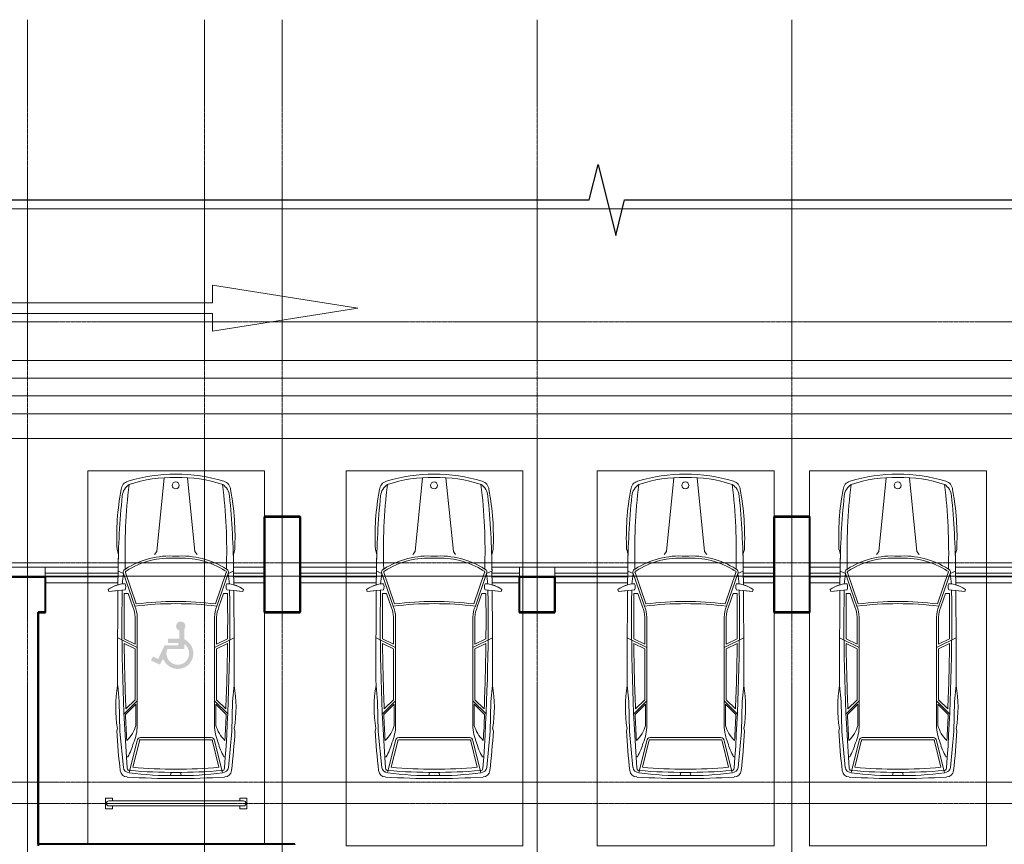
# Model space of a CAD drawing. Header units: millimetres. Extents: x 2030 to 93988, y -10431 to 40770.
# Tile 35 of 54: x 54694 to 68604, y 29123 to 40770. Entities that reach past the tile are written whole.
import ezdxf

# ---------------------------------------------------------------- set-up
doc = ezdxf.new("R2010")
doc.units = ezdxf.units.MM
doc.linetypes.add('ADSK_Линия сетки', pattern=[25, 20, -2.5, 0, -2.5])
doc.linetypes.add('Линия сетки', pattern=[25, 20, -2.5, 0, -2.5])
for name, color, linetype, lineweight in [('Обобщенные модели', 7, 'Continuous', 18), ('Оси', 7, 'Continuous', 9), ('Парковка', 7, 'Continuous', 18), ('Перекрытия', 7, 'Continuous', 18), ('Размеры', 7, 'Continuous', 9), ('Размеры-100', 7, 'Continuous', 9), ('Стены разрез', 7, 'Continuous', 40), ('Элементы узлов', 7, 'Continuous', 18)]:
    doc.layers.add(name, color=color, linetype=linetype, lineweight=lineweight)
doc.styles.add('Arial', font='arial.ttf', dxfattribs={"width": 0.9, "height": 250})
doc.dimstyles.new('Основной_2_5_мм', dxfattribs={"dimscale": 304.8, "dimtxt": 255.06485, "dimasz": 0.463911, "dimexe": 0.492126, "dimexo": 0.492126, "dimgap": 0.098425, "dimtad": 1, "dimdec": 0, "dimdsep": 46, "dimtxsty": 'Arial', "dimblk1": 'OBLIQUE', "dimblk2": 'OBLIQUE', "dimsah": 1, "dimcen": 0.09, "dimdle": 0.492126, "dimazin": 2, "dimtfac": 1, "dimtdec": 4, "dimtix": 1, "dimtmove": 0, "dimatfit": 3, "dimfxl": 1, "dimtvp": 1, "dimtolj": 1, "dimtzin": 0, "dimlwd": 20, "dimlwe": 20, "dimarcsym": 2})

# ---------------------------------------------------------------- blocks, each defined once
blk = doc.blocks.new('CP_ДШ_Hanytex_TopJoint 24C_Половина - CP_ДШ_Hanytex_TopJoint 24C_Половина-3657771-МКСС_LB01_-7_650__Кабельные конструкции под К4')
at = {"layer": 'Обобщенные модели', "color": 253, "true_color": 0xaaaaaa}
for p, q in [((0, -25), (0, 110)), ((500, 110), (0, 110)), ((500, 110), (500, -25)), ((500, -25), (0, -25))]:
    blk.add_line(p, q, dxfattribs=at)
blk = doc.blocks.new('CP_ДШ_Hanytex_TopJoint 24C - CP_ДШ_Hanytex_TopJoint 24C-V24-МКСС_LB01_-7_650__Кабельные конструкции под К4')
at = {"layer": 'Обобщенные модели', "color": 253, "true_color": 0xaaaaaa}
for p, q in [((0, -110), (0, 110)), ((436, 110), (0, 110)), ((437, 25), (0, 25)), ((0, 25), (0, -25)), ((3100, 25), (2071, 25)), ((3100, 110), (2072, 110)), ((3100, 110), (3100, -110)), ((3100, -25), (3100, 25)), ((0, -25), (437, -25)), ((439, -110), (0, -110)), ((3100, -110), (2069, -110)), ((2070, -25), (3100, -25))]:
    blk.add_line(p, q, dxfattribs=at)
blk = doc.blocks.new('CP_ДШ_Hanytex_TopJoint 24C - CP_ДШ_Hanytex_TopJoint 24C-V25-МКСС_LB01_-7_650__Кабельные конструкции под К4')
at = {"layer": 'Обобщенные модели', "color": 253, "true_color": 0xaaaaaa}
for p, q in [((0, -110), (0, 110)), ((386, 110), (0, 110)), ((387, 25), (0, 25)), ((0, 25), (0, -25)), ((3100, 25), (2021, 25)), ((3100, 110), (2022, 110)), ((3100, 110), (3100, -110)), ((3100, -25), (3100, 25)), ((0, -25), (387, -25)), ((389, -110), (0, -110)), ((3100, -110), (2019, -110)), ((2020, -25), (3100, -25))]:
    blk.add_line(p, q, dxfattribs=at)
blk = doc.blocks.new('CP_ДШ_Hanytex_TopJoint 24C - CP_ДШ_Hanytex_TopJoint 24C-V26-МКСС_LB01_-7_650__Кабельные конструкции под К4')
at = {"layer": 'Обобщенные модели', "color": 253, "true_color": 0xaaaaaa}
for p, q in [((0, 25), (0, -25)), ((0, -110), (0, 25)), ((1036, 110), (25, 110)), ((1037, 25), (25, 25)), ((3100, 25), (2671, 25)), ((3100, 110), (2672, 110)), ((3100, 110), (3100, -110)), ((3100, -25), (3100, 25)), ((0, -25), (1037, -25)), ((1039, -110), (0, -110)), ((3100, -110), (2669, -110)), ((2670, -25), (3100, -25))]:
    blk.add_line(p, q, dxfattribs=at)
blk = doc.blocks.new('180_ДефШов_ОснЛиния_ - Покрытие_Дефшов_Угловой-3823751-МКСС_LB01_-7_650__Кабельные конструкции под К4')
at = {"layer": 'Обобщенные модели', "color": 253, "true_color": 0xaaaaaa}
blk.add_line((5156, 0), (62025, 0), dxfattribs=at)
blk = doc.blocks.new('199_Парковочные места 3 класса и МГН - Средний класс-5604843-МКСС_LB01_-7_650__Кабельные конструкции под К4')
at = {"layer": 'Парковка', "color": 253, "true_color": 0xaaaaaa}
for p, q in [((2500, 5300), (0, 5300)), ((0, 5300), (0, 0)), ((2500, 0), (2500, 5300)), ((0, 0), (2500, 0))]:
    blk.add_line(p, q, dxfattribs=at)
at = {"layer": 'Элементы узлов', "color": 253, "true_color": 0xaaaaaa}
for p, q in [((512, 4192), (463, 3682)), ((708, 3817), (596, 4265)), ((738, 3820), (646, 4189)), ((1188, 4261), (1177, 4307)), ((1320, 4261), (1331, 4307)), ((1770, 3820), (1862, 4189)), ((1800, 3817), (1912, 4265)), ((1996, 4192), (2045, 3682)), ((574, 4042), (555, 4042)), ((1933, 4042), (1953, 4042)), ((1254, 3801), (754, 3801)), ((1254, 3771), (754, 3771)), ((1254, 3801), (1754, 3801)), ((1254, 3771), (1754, 3771)), ((419, 3676), (428, 3642)), ((428, 3642), (419, 3676)), ((463, 3682), (453, 3260)), ((2045, 3682), (2054, 3260)), ((2088, 3676), (2079, 3642)), ((2088, 3676), (2079, 3642)), ((688, 3297), (688, 3598)), ((708, 2069), (708, 3598)), ((1800, 2069), (1800, 3598)), ((1820, 3297), (1820, 3598)), ((708, 3249), (522, 3435)), ((688, 3297), (542, 3443)), ((678, 3237), (549, 3366)), ((1800, 3249), (1986, 3435)), ((1820, 3297), (1966, 3443)), ((1830, 3237), (1959, 3366)), ((453, 3260), (432, 3033)), ((678, 2516), (678, 3237)), ((1830, 2516), (1830, 3237)), ((2054, 3260), (2076, 3033)), ((678, 2516), (524, 2441)), ((1830, 2516), (1984, 2441)), ((708, 2497), (432, 2363)), ((678, 2449), (523, 2374)), ((678, 2069), (678, 2449)), ((1800, 2497), (2076, 2363)), ((1830, 2069), (1830, 2449)), ((1830, 2449), (1984, 2374)), ((515, 1453), (673, 1914)), ((543, 1440), (693, 1881)), ((580, 1736), (645, 1925)), ((1965, 1440), (1814, 1881)), ((1992, 1453), (1835, 1914)), ((1927, 1736), (1863, 1925)), ((298, 1678), (308, 1707)), ((298, 1678), (308, 1707)), ((308, 1707), (536, 1683)), ((308, 1707), (435, 1693)), ((580, 1736), (525, 1736)), ((1927, 1736), (1983, 1736)), ((2200, 1707), (1972, 1683)), ((2072, 1693), (2200, 1707)), ((2210, 1678), (2200, 1707)), ((2200, 1707), (2210, 1678)), ((436, 1612), (438, 1418)), ((438, 1418), (436, 1612)), ((515, 1453), (497, 1605)), ((1992, 1453), (2011, 1605)), ((2072, 1612), (2070, 1418)), ((2072, 1612), (2070, 1418)), ((515, 1453), (438, 1418)), ((1992, 1453), (2070, 1418)), ((422, 1114), (442, 1185)), ((422, 1114), (442, 1185)), ((953, 1186), (984, 1142)), ((984, 1142), (1090, 99)), ((1524, 1142), (1418, 99)), ((1555, 1186), (1524, 1142)), ((2085, 1114), (2065, 1185)), ((2065, 1185), (2085, 1114))]:
    blk.add_line(p, q, dxfattribs=at)
blk.add_circle((1256, 208), 49.6, dxfattribs=at)
for centre, radius, start, end in [((571, 4224), 103, 93.6407, 173.1165), ((571, 4224), 103, 93.6407, 173.1165), ((1250, -6442), 10791, 89.9787, 93.6407), ((1250, -6442), 10791, 89.9787, 93.6407), ((1258, -6442), 10791, 86.3593, 90.0213), ((1258, -6442), 10791, 86.3593, 90.0213), ((1937, 4224), 103, 6.8835, 86.3593), ((1937, 4224), 103, 6.8835, 86.3593), ((9206, 3182), 8801, 173.1165, 176.7833), ((9206, 3182), 8801, 173.1165, 176.7833), ((30000, 2118), 29508, 175.9457, 180.8366), ((593, 4184), 81.1, 87.5771, 174.3071), ((600, 4202), 33.8, 82.905, 175.9457), ((1185, 180), 4128, 89.0501, 98.2092), ((1254, -3792), 8054, 85.3719, 94.6281), ((1254, -2689), 6905, 84.9489, 95.0511), ((1322, 180), 4128, 81.7908, 90.9499), ((1908, 4202), 33.8, 4.0543, 97.095), ((1915, 4184), 81.1, 5.6929, 92.4229), ((-27492, 2118), 29508, 359.1634, 4.0543), ((-6698, 3182), 8801, 3.2167, 6.8835), ((-6698, 3182), 8801, 3.2167, 6.8835), ((-103, 3648), 783, 14.4186, 30.1446), ((2611, 3648), 783, 149.8554, 165.5814), ((30000, 2118), 29488, 176.7104, 177.4243), ((270, 3492), 431, 14.2603, 47.5583), ((104, 3598), 603, 359.9999, 24.0001), ((754, 3817), 46.1, 180, 270), ((754, 3817), 16.1, 170.2127, 270), ((1754, 3817), 16.1, 270, 9.7873), ((1754, 3817), 46.1, 270, 360), ((2403, 3598), 603, 155.9999, 180.0001), ((2238, 3492), 431, 132.4417, 165.7397), ((-27492, 2118), 29488, 2.5757, 3.2896), ((2198, 3346), 1794, 170.5335, 190.0508), ((2198, 3346), 1794, 170.5335, 190.0508), ((310, 3346), 1794, 349.9492, 9.4665), ((310, 3346), 1794, 349.9492, 9.4665), ((30000, 2118), 29478, 177.5739, 179.3716), ((-27492, 2118), 29478, 0.6284, 2.4261), ((122295, 2694), 121864, 179.84038, 180.47042), ((122295, 2694), 121864, 179.84038, 180.47042), ((-119787, 2694), 121864, 359.52958, 0.15962), ((-119787, 2694), 121864, 359.52958, 0.15962), ((30000, 2118), 29478, 179.5021, 180.7418), ((-27492, 2118), 29478, 359.2582, 0.4979), ((308, 2078), 370, 335.614, 358.6829), ((308, 2078), 400, 335.8269, 358.7333), ((2200, 2078), 400, 181.2667, 204.1731), ((2200, 2078), 370, 181.3171, 204.386), ((1254, 6445), 4567, 262.6911, 277.3091), ((1254, 6445), 4597, 262.9967, 277.0036), ((546, 2020), 422, 234.0334, 268.6551), ((546, 2020), 422, 234.0334, 254.9198), ((444, 1640), 101, 335.1844, 24.8156), ((2064, 1640), 101, 155.1844, 204.8156), ((1962, 2020), 422, 271.3449, 305.9666), ((1962, 2020), 422, 285.0802, 305.9666), ((12318, 1543), 11881, 180.5997, 185.7413), ((12318, 1543), 11881, 180.5997, 181.7231), ((555, 1432), 44.9, 152.0765, 249.8627), ((555, 1432), 14.9, 145.3433, 249.8627), ((1172, 2380), 1145, 237.4377, 274.0864), ((1335, 2380), 1145, 265.9136, 302.7696), ((1953, 1432), 14.9, 280.8242, 34.6567), ((1953, 1432), 44.9, 290.1373, 27.9235), ((-9810, 1543), 11881, 354.2587, 359.4003), ((-9810, 1543), 11881, 358.2769, 359.4003), ((8358, 1141), 7822, 178.1805, 186.9391), ((1172, 2380), 1175, 237.4377, 273.9819), ((1335, 2380), 1175, 266.0181, 302.5623), ((-5850, 1141), 7822, 353.0609, 1.8195), ((3991, 937), 3573, 177.157, 190.805), ((3991, 937), 3573, 177.157, 190.805), ((-1483, 937), 3573, 349.195, 2.843), ((-1483, 937), 3573, 349.195, 2.843), ((710, 376), 215, 185.7413, 236.8444), ((1797, 376), 215, 303.1556, 354.2587), ((617, 279), 137, 184.9335, 253.1284), ((617, 279), 137, 184.9335, 253.1284), ((1254, 2377), 2329, 253.1284, 269.9999), ((1254, 2377), 2329, 253.1284, 269.9999), ((1178, 1869), 1772, 250.7131, 272.4464), ((1329, 1869), 1772, 267.5536, 289.2869), ((1254, 2377), 2329, 270.0001, 286.8716), ((1254, 2377), 2329, 270.0001, 286.8716), ((1890, 279), 137, 286.8716, 355.0665), ((1890, 279), 137, 286.8716, 355.0665)]:
    blk.add_arc(centre, radius, start, end, dxfattribs=at)
blk = doc.blocks.new('199_Парковочные места 3 класса и МГН - МГН_М1-М3_-V41-МКСС_LB01_-7_650__Кабельные конструкции под К4')
at = {"layer": 'Парковка'}
h = blk.add_hatch(color=256, dxfattribs=at)
h.paths.add_polyline_path([(1240, 2801), (1190, 2798), (1141, 2784), (1096, 2759), (1059, 2724), (1031, 2682), (1013, 2634), (1006, 2584), (1012, 2533), (1028, 2485), (1056, 2442), (1092, 2407), (1136, 2380), (1136, 2239), (1127, 2225), (1121, 2209), (1120, 2193), (1123, 2176), (1130, 2161), (1141, 2148), (1154, 2139), (1169, 2133), (1186, 2131), (1202, 2133), (1218, 2139), (1231, 2149), (1241, 2162), (1248, 2177), (1251, 2194), (1249, 2210), (1244, 2226), (1234, 2240), (1222, 2251), (1207, 2258), (1207, 2372), (1364, 2372), (1364, 2434), (1219, 2434), (1219, 2465), (1413, 2465), (1504, 2660), (1578, 2625), (1605, 2681), (1481, 2739), (1434, 2657), (1411, 2702), (1378, 2741), (1337, 2772), (1291, 2792)])
h.paths.add_polyline_path([(1222, 2742), (1262, 2738), (1300, 2724), (1333, 2701), (1360, 2671), (1378, 2635), (1387, 2596), (1385, 2555), (1374, 2517), (1136, 2517), (1136, 2448), (1106, 2475), (1083, 2509), (1070, 2547), (1066, 2587), (1072, 2626), (1089, 2663), (1113, 2695), (1145, 2720), (1182, 2736)])
at = {"layer": 'Парковка', "color": 253, "true_color": 0xaaaaaa}
for p, q in [((0, 5275), (0, 0)), ((2500, 0), (2500, 5275)), ((250, 4775), (350, 4775)), ((250, 4625), (250, 4775)), ((300, 4735), (2200, 4735)), ((350, 4735), (350, 4775)), ((2150, 4735), (2150, 4775)), ((2150, 4775), (2250, 4775)), ((2250, 4625), (2250, 4775)), ((250, 4625), (350, 4625)), ((300, 4665), (2200, 4665)), ((350, 4625), (350, 4665)), ((2150, 4625), (2150, 4665)), ((2150, 4625), (2250, 4625)), ((0, 0), (2500, 0))]:
    blk.add_line(p, q, dxfattribs=at)
for centre, start, end in [((300, 4700), 90, 270), ((2200, 4700), 270, 90)]:
    blk.add_arc(centre, 35, start, end, dxfattribs=at)
at = {"layer": 'Элементы узлов', "color": 253, "true_color": 0xaaaaaa}
for p, q in [((512, 4192), (463, 3682)), ((708, 3817), (596, 4265)), ((738, 3820), (646, 4189)), ((1188, 4261), (1177, 4307)), ((1320, 4261), (1331, 4307)), ((1770, 3820), (1862, 4189)), ((1800, 3817), (1912, 4265)), ((1996, 4192), (2045, 3682)), ((574, 4042), (555, 4042)), ((1933, 4042), (1953, 4042)), ((1254, 3801), (754, 3801)), ((1254, 3771), (754, 3771)), ((1254, 3801), (1754, 3801)), ((1254, 3771), (1754, 3771)), ((419, 3676), (428, 3642)), ((428, 3642), (419, 3676)), ((463, 3682), (453, 3260)), ((2045, 3682), (2054, 3260)), ((2088, 3676), (2079, 3642)), ((2088, 3676), (2079, 3642)), ((688, 3297), (688, 3598)), ((708, 2069), (708, 3598)), ((1800, 2069), (1800, 3598)), ((1820, 3297), (1820, 3598)), ((708, 3249), (522, 3435)), ((688, 3297), (542, 3443)), ((678, 3237), (549, 3366)), ((1800, 3249), (1986, 3435)), ((1820, 3297), (1966, 3443)), ((1830, 3237), (1959, 3366)), ((453, 3260), (432, 3033)), ((678, 2516), (678, 3237)), ((1830, 2516), (1830, 3237)), ((2054, 3260), (2076, 3033)), ((678, 2516), (524, 2441)), ((1830, 2516), (1984, 2441)), ((708, 2497), (432, 2363)), ((678, 2449), (523, 2374)), ((678, 2069), (678, 2449)), ((1800, 2497), (2076, 2363)), ((1830, 2069), (1830, 2449)), ((1830, 2449), (1984, 2374)), ((515, 1453), (673, 1914)), ((543, 1440), (693, 1881)), ((580, 1736), (645, 1925)), ((1965, 1440), (1814, 1881)), ((1992, 1453), (1835, 1914)), ((1927, 1736), (1863, 1925)), ((298, 1678), (308, 1707)), ((298, 1678), (308, 1707)), ((308, 1707), (536, 1683)), ((308, 1707), (435, 1693)), ((580, 1736), (525, 1736)), ((1927, 1736), (1983, 1736)), ((2200, 1707), (1972, 1683)), ((2072, 1693), (2200, 1707)), ((2210, 1678), (2200, 1707)), ((2200, 1707), (2210, 1678)), ((436, 1612), (438, 1418)), ((438, 1418), (436, 1612)), ((515, 1453), (497, 1605)), ((1992, 1453), (2011, 1605)), ((2072, 1612), (2070, 1418)), ((2072, 1612), (2070, 1418)), ((515, 1453), (438, 1418)), ((1992, 1453), (2070, 1418)), ((422, 1114), (442, 1185)), ((422, 1114), (442, 1185)), ((953, 1186), (984, 1142)), ((984, 1142), (1090, 99)), ((1524, 1142), (1418, 99)), ((1555, 1186), (1524, 1142)), ((2085, 1114), (2065, 1185)), ((2065, 1185), (2085, 1114))]:
    blk.add_line(p, q, dxfattribs=at)
blk.add_circle((1256, 208), 49.6, dxfattribs=at)
for centre, radius, start, end in [((571, 4224), 103, 93.6407, 173.1165), ((571, 4224), 103, 93.6407, 173.1165), ((1250, -6442), 10791, 89.9787, 93.6407), ((1250, -6442), 10791, 89.9787, 93.6407), ((1258, -6442), 10791, 86.3593, 90.0213), ((1258, -6442), 10791, 86.3593, 90.0213), ((1937, 4224), 103, 6.8835, 86.3593), ((1937, 4224), 103, 6.8835, 86.3593), ((9206, 3182), 8801, 173.1165, 176.7833), ((9206, 3182), 8801, 173.1165, 176.7833), ((30000, 2118), 29508, 175.9457, 180.8366), ((593, 4184), 81.1, 87.5771, 174.3071), ((600, 4202), 33.8, 82.905, 175.9457), ((1185, 180), 4128, 89.0501, 98.2092), ((1254, -3792), 8054, 85.3719, 94.6281), ((1254, -2689), 6905, 84.9489, 95.0511), ((1322, 180), 4128, 81.7908, 90.9499), ((1908, 4202), 33.8, 4.0543, 97.095), ((1915, 4184), 81.1, 5.6929, 92.4229), ((-27492, 2118), 29508, 359.1634, 4.0543), ((-6698, 3182), 8801, 3.2167, 6.8835), ((-6698, 3182), 8801, 3.2167, 6.8835), ((-103, 3648), 783, 14.4186, 30.1446), ((2611, 3648), 783, 149.8554, 165.5814), ((30000, 2118), 29488, 176.7104, 177.4243), ((270, 3492), 431, 14.2603, 47.5583), ((104, 3598), 603, 359.9999, 24.0001), ((754, 3817), 46.1, 180, 270), ((754, 3817), 16.1, 170.2127, 270), ((1754, 3817), 16.1, 270, 9.7873), ((1754, 3817), 46.1, 270, 360), ((2403, 3598), 603, 155.9999, 180.0001), ((2238, 3492), 431, 132.4417, 165.7397), ((-27492, 2118), 29488, 2.5757, 3.2896), ((2198, 3346), 1794, 170.5335, 190.0508), ((2198, 3346), 1794, 170.5335, 190.0508), ((310, 3346), 1794, 349.9492, 9.4665), ((310, 3346), 1794, 349.9492, 9.4665), ((30000, 2118), 29478, 177.5739, 179.3716), ((-27492, 2118), 29478, 0.6284, 2.4261), ((122295, 2694), 121864, 179.84038, 180.47042), ((122295, 2694), 121864, 179.84038, 180.47042), ((-119787, 2694), 121864, 359.52958, 0.15962), ((-119787, 2694), 121864, 359.52958, 0.15962), ((30000, 2118), 29478, 179.5021, 180.7418), ((-27492, 2118), 29478, 359.2582, 0.4979), ((308, 2078), 370, 335.614, 358.6829), ((308, 2078), 400, 335.8269, 358.7333), ((2200, 2078), 400, 181.2667, 204.1731), ((2200, 2078), 370, 181.3171, 204.386), ((1254, 6445), 4567, 262.6911, 277.3091), ((1254, 6445), 4597, 262.9967, 277.0036), ((546, 2020), 422, 234.0334, 268.6551), ((546, 2020), 422, 234.0334, 254.9198), ((444, 1640), 101, 335.1844, 24.8156), ((2064, 1640), 101, 155.1844, 204.8156), ((1962, 2020), 422, 271.3449, 305.9666), ((1962, 2020), 422, 285.0802, 305.9666), ((12318, 1543), 11881, 180.5997, 185.7413), ((12318, 1543), 11881, 180.5997, 181.7231), ((555, 1432), 44.9, 152.0765, 249.8627), ((555, 1432), 14.9, 145.3433, 249.8627), ((1172, 2380), 1145, 237.4377, 274.0864), ((1335, 2380), 1145, 265.9136, 302.7696), ((1953, 1432), 14.9, 280.8242, 34.6567), ((1953, 1432), 44.9, 290.1373, 27.9235), ((-9810, 1543), 11881, 354.2587, 359.4003), ((-9810, 1543), 11881, 358.2769, 359.4003), ((8358, 1141), 7822, 178.1805, 186.9391), ((1172, 2380), 1175, 237.4377, 273.9819), ((1335, 2380), 1175, 266.0181, 302.5623), ((-5850, 1141), 7822, 353.0609, 1.8195), ((3991, 937), 3573, 177.157, 190.805), ((3991, 937), 3573, 177.157, 190.805), ((-1483, 937), 3573, 349.195, 2.843), ((-1483, 937), 3573, 349.195, 2.843), ((710, 376), 215, 185.7413, 236.8444), ((1797, 376), 215, 303.1556, 354.2587), ((617, 279), 137, 184.9335, 253.1284), ((617, 279), 137, 184.9335, 253.1284), ((1254, 2377), 2329, 253.1284, 269.9999), ((1254, 2377), 2329, 253.1284, 269.9999), ((1178, 1869), 1772, 250.7131, 272.4464), ((1329, 1869), 1772, 267.5536, 289.2869), ((1254, 2377), 2329, 270.0001, 286.8716), ((1254, 2377), 2329, 270.0001, 286.8716), ((1890, 279), 137, 286.8716, 355.0665), ((1890, 279), 137, 286.8716, 355.0665)]:
    blk.add_arc(centre, radius, start, end, dxfattribs=at)
blk = doc.blocks.new('199_Паркинг_Дорожная разметка - Стрелка_Прямое_Движение-4798525-МКСС_LB01_-7_650__Кабельные конструкции под К4')
at = {"layer": 'Парковка', "color": 253, "true_color": 0xaaaaaa}
for p, q in [((0, 2504), (-324, 450)), ((324, 450), (0, 2504)), ((-324, 450), (-75, 450)), ((-75, 450), (-75, -2500)), ((75, -2500), (75, 450)), ((75, 450), (324, 450)), ((-75, -2500), (75, -2500))]:
    blk.add_line(p, q, dxfattribs=at)
blk = doc.blocks.new('135_SLK_GD_AR_rvt-1-МКСС_LB01_-7_650__Кабельные конструкции под К4')
at = {"layer": 'Перекрытия', "color": 253, "true_color": 0xaaaaaa}
for p, q in [((104100, 33035), (104100, 33750)), ((104100, 33750), (104600, 33750)), ((104600, 33750), (104600, 33035)), ((111300, 33035), (111300, 33750)), ((111300, 33750), (111800, 33750)), ((111800, 33750), (111800, 33035)), ((101000, 32815), (101000, 32400)), ((104100, 32400), (104100, 32815)), ((104600, 32815), (104600, 32400)), ((107700, 32400), (107700, 32815)), ((108200, 32815), (108200, 32400)), ((111300, 32400), (111300, 32815)), ((111800, 32815), (111800, 32400)), ((101000, 32400), (100900, 32400)), ((100900, 32400), (100900, 29125)), ((104600, 32400), (104100, 32400)), ((108200, 32400), (107700, 32400)), ((111800, 32400), (111300, 32400))]:
    blk.add_line(p, q, dxfattribs=at)
at = {"layer": 'Стены разрез', "color": 253, "true_color": 0xaaaaaa}
for p, q in [((104100, 33752), (104098, 33752)), ((104098, 33752), (104098, 32398)), ((104602, 33752), (104100, 33752)), ((104100, 32400), (104100, 33750)), ((104100, 33750), (104600, 33750)), ((104600, 33750), (104600, 32400)), ((104602, 33750), (104602, 33752)), ((104602, 32398), (104602, 33750)), ((111300, 33752), (111298, 33752)), ((111298, 33752), (111298, 32398)), ((111802, 33752), (111300, 33752)), ((111300, 32400), (111300, 33750)), ((111300, 33750), (111800, 33750)), ((111800, 33750), (111800, 32400)), ((111802, 33750), (111802, 33752)), ((111802, 32398), (111802, 33750)), ((101002, 32902), (100500, 32902)), ((100500, 32900), (101000, 32900)), ((101000, 32900), (101000, 32400)), ((101002, 32900), (101002, 32902)), ((101002, 32398), (101002, 32900)), ((107700, 32902), (107698, 32902)), ((107698, 32902), (107698, 32398)), ((108202, 32902), (107700, 32902)), ((107700, 32400), (107700, 32900)), ((107700, 32900), (108200, 32900)), ((108200, 32900), (108200, 32400)), ((108202, 32900), (108202, 32902)), ((108202, 32398), (108202, 32900)), ((101000, 32400), (100900, 32400)), ((100900, 32400), (100900, 32398)), ((100900, 32398), (100900, 29125)), ((100902, 32398), (101000, 32398)), ((100902, 29125), (100902, 32398)), ((101000, 32398), (101002, 32398)), ((104098, 32398), (104100, 32398)), ((104600, 32400), (104100, 32400)), ((104100, 32398), (104600, 32398)), ((104600, 32398), (104602, 32398)), ((107698, 32398), (107700, 32398)), ((108200, 32400), (107700, 32400)), ((107700, 32398), (108200, 32398)), ((108200, 32398), (108202, 32398)), ((111298, 32398), (111300, 32398)), ((111800, 32400), (111300, 32400)), ((111300, 32398), (111800, 32398)), ((111800, 32398), (111802, 32398)), ((104525, 29125), (100900, 29125)), ((100900, 29125), (100900, 29100)), ((100900, 29125), (100902, 29125)), ((104525, 29120), (104525, 29125))]:
    blk.add_line(p, q, dxfattribs=at)
at = {"layer": 'Обобщенные модели', "color": 253, "lineweight": 18, "true_color": 0xaaaaaa}
for name, p in [('CP_ДШ_Hanytex_TopJoint 24C_Половина - CP_ДШ_Hanytex_TopJoint 24C_Половина-3657771-МКСС_LB01_-7_650__Кабельные конструкции под К4', (100500, 32925)), ('CP_ДШ_Hanytex_TopJoint 24C_Половина - CP_ДШ_Hanytex_TopJoint 24C_Половина-3657771-МКСС_LB01_-7_650__Кабельные конструкции под К4', (107700, 32925)), ('180_ДефШов_ОснЛиния_ - Покрытие_Дефшов_Угловой-3823751-МКСС_LB01_-7_650__Кабельные конструкции под К4', (75350, 32912))]:
    blk.add_blockref(name, p, dxfattribs=at)
at = {"layer": 'Обобщенные модели', "color": 253, "lineweight": 18, "true_color": 0xaaaaaa, "rotation": 180}
for name, p in [('CP_ДШ_Hanytex_TopJoint 24C - CP_ДШ_Hanytex_TopJoint 24C-V24-МКСС_LB01_-7_650__Кабельные конструкции под К4', (104100, 32925)), ('CP_ДШ_Hanytex_TopJoint 24C - CP_ДШ_Hanytex_TopJoint 24C-V25-МКСС_LB01_-7_650__Кабельные конструкции под К4', (107700, 32925)), ('CP_ДШ_Hanytex_TopJoint 24C - CP_ДШ_Hanytex_TopJoint 24C-V24-МКСС_LB01_-7_650__Кабельные конструкции под К4', (111300, 32925)), ('CP_ДШ_Hanytex_TopJoint 24C - CP_ДШ_Hanytex_TopJoint 24C-V26-МКСС_LB01_-7_650__Кабельные конструкции под К4', (114900, 32925))]:
    blk.add_blockref(name, p, dxfattribs=at)
at = {"layer": 'Парковка', "color": 253, "lineweight": 18, "true_color": 0xaaaaaa}
for name, p, rotation in [('199_Паркинг_Дорожная разметка - Стрелка_Прямое_Движение-4798525-МКСС_LB01_-7_650__Кабельные конструкции под К4', (102912, 36696), 269.9999999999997), ('199_Парковочные места 3 класса и МГН - МГН_М1-М3_-V41-МКСС_LB01_-7_650__Кабельные конструкции под К4', (104100, 34400), 180), ('199_Парковочные места 3 класса и МГН - Средний класс-5604843-МКСС_LB01_-7_650__Кабельные конструкции под К4', (107750, 34400), 180), ('199_Парковочные места 3 класса и МГН - Средний класс-5604843-МКСС_LB01_-7_650__Кабельные конструкции под К4', (111300, 34400), 180), ('199_Парковочные места 3 класса и МГН - Средний класс-5604843-МКСС_LB01_-7_650__Кабельные конструкции под К4', (114300, 34400), 180)]:
    blk.add_blockref(name, p, dxfattribs=dict(at, rotation=rotation))
blk = doc.blocks.new('Техстронг_ОКЛ - СС_EI180-1735955-МКСС_LB01_-7_650__Кабельные конструкции под К4')
at = {"layer": 'Обобщенные модели', "color": 1, "true_color": 0xff0000}
for p, q in [((41725, 125), (0, 125)), ((0, -125), (41725, -125))]:
    blk.add_line(p, q, dxfattribs=at)
blk = doc.blocks.new('Техстронг_ОКЛ - СС_EI180-1735985-МКСС_LB01_-7_650__Кабельные конструкции под К4')
at = {"layer": 'Обобщенные модели', "color": 1, "true_color": 0xff0000}
for p, q in [((40200, 125), (0, 125)), ((0, -125), (40200, -125))]:
    blk.add_line(p, q, dxfattribs=at)
blk = doc.blocks.new('Техстронг_ОКЛ - СС_EI180-1742030-МКСС_LB01_-7_650__Кабельные конструкции под К4')
at = {"layer": 'Обобщенные модели', "color": 1, "true_color": 0xff0000}
for p, q in [((36875, 175), (0, 175)), ((0, -175), (36875, -175))]:
    blk.add_line(p, q, dxfattribs=at)
blk = doc.blocks.new('DIMBLOCK19-МКСС_LB01_-7_650__Кабельные конструкции под К4')
at = {"layer": 'Размеры-100', "lineweight": 40, "transparency": 16777216}
for p, q in [((51204, 38100), (51275, 38171)), ((90804, 38100), (90875, 38171)), ((51204, 38100), (51133, 38029)), ((90804, 38100), (90733, 38029))]:
    blk.add_line(p, q, dxfattribs=at)
at = {"layer": 'Размеры-100', "lineweight": 20, "transparency": 16777216}
for p, q in [((51204, 38100), (51204, 38150)), ((90804, 38100), (90804, 38150)), ((90804, 38100), (51204, 38100)), ((51204, 38100), (51204, 37950)), ((90804, 38100), (90804, 37950))]:
    blk.add_line(p, q, dxfattribs=at)
at = {"layer": 'Размеры-100', "color": 0, "lineweight": 20, "transparency": 16777216, "insert": (70572, 38455), "char_height": 250, "width": 1035.96, "attachment_point": 1, "line_spacing_factor": 0.941778, "style": 'Arial'}
blk.add_mtext('39600', dxfattribs=at)
blk = doc.blocks.new('_Oblique')
at = {"color": 0, "linetype": 'ByBlock', "lineweight": -2}
blk.add_line((-0.5, -0.5), (0.5, 0.5), dxfattribs=at)
blk = doc.blocks.new('*U339')
at = {"color": 0, "linetype": 'ByBlock', "lineweight": -2, "ltscale": 0.5}
blk.add_lwpolyline([(-2.5, 305.24), (281.78, 305.24), (283.03, 310.24), (285.53, 300.24), (286.78, 305.24), (571.06, 305.24)], dxfattribs=at)

msp = doc.modelspace()

# ---------------------------------------------------------------- linework, layer by layer
at = {"layer": 'Оси', "linetype": 'Линия сетки'}
for p, q in [((54804.054, 5195.282), (54804.054, 40769.908)), ((57304.054, 5195.282), (57304.054, 40769.908)), ((58404.054, 5195.282), (58404.054, 40769.908)), ((62004.054, 5195.282), (62004.054, 40769.908)), ((65604.054, 5195.282), (65604.054, 40769.908))]:
    msp.add_line(p, q, dxfattribs=at)
at = {"layer": 'Оси', "linetype": 'ADSK_Линия сетки'}
for p, q in [((93987.74, 38100), (32000.435, 38100)), ((93987.74, 36500), (32000.435, 36500)), ((93987.74, 33100), (32000.435, 33100)), ((93987.74, 30000), (32000.435, 30000)), ((93987.74, 29700), (32000.435, 29700))]:
    msp.add_line(p, q, dxfattribs=at)

# ---------------------------------------------------------------- block references
at = {"xscale": 100, "yscale": 100, "zscale": 100}
msp.add_blockref('*U339', (34561.564, 7699.621), dxfattribs=at)
at = {"lineweight": 5}
msp.add_blockref('135_SLK_GD_AR_rvt-1-МКСС_LB01_-7_650__Кабельные конструкции под К4', (-45945.946, 0), dxfattribs=at)
at = {"layer": 'Обобщенные модели', "color": 1, "true_color": 0xff0000}
for name, p in [('Техстронг_ОКЛ - СС_EI180-1735955-МКСС_LB01_-7_650__Кабельные конструкции под К4', (43179.054, 35830)), ('Техстронг_ОКЛ - СС_EI180-1735985-МКСС_LB01_-7_650__Кабельные конструкции под К4', (44204.054, 35580)), ('Техстронг_ОКЛ - СС_EI180-1735985-МКСС_LB01_-7_650__Кабельные конструкции под К4', (44204.054, 35330)), ('Техстронг_ОКЛ - СС_EI180-1742030-МКСС_LB01_-7_650__Кабельные конструкции под К4', (45579.054, 35030))]:
    msp.add_blockref(name, p, dxfattribs=at)

# ---------------------------------------------------------------- dimensions: what is measured, and where the dimension line sits
at = {"layer": 'Размеры', "lineweight": 20}
dim = msp.add_linear_dim(base=(51204.054, 38100), p1=(90804.054, 38000.015), p2=(51204.054, 38000.015), dimstyle='Основной_2_5_мм', override={"dimpost": '<>', "dimfxl": 39600}, dxfattribs=at)
dim.commit()
dim.dimension.update_dxf_attribs({"geometry": 'DIMBLOCK19-МКСС_LB01_-7_650__Кабельные конструкции под К4', "text_midpoint": (71004.054, 38257.729)})

doc.saveas('drawing.dxf')
